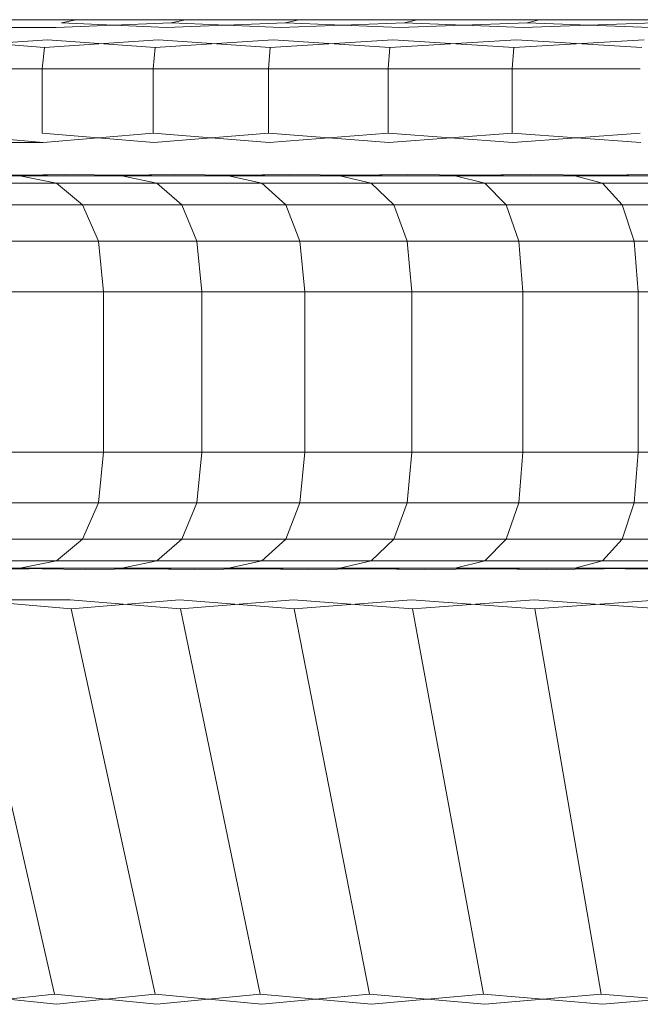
# Model space of a CAD drawing. Header units: millimetres. Extents: x 0 to 3102, y -513 to 108.
# Tile 4 of 32: x 381.04 to 385.66, y 100.48 to 107.82. Entities that reach past the tile are written whole.
import ezdxf

# ---------------------------------------------------------------- set-up
doc = ezdxf.new("R2010")
doc.units = ezdxf.units.MM
doc.layers.add('CI282602M_dwg', color=8, linetype='Continuous', lineweight=9)

# ---------------------------------------------------------------- blocks, each defined once
blk = doc.blocks.new('CI282602M_dwg-300031-Południe')
at = {"color": 18, "lineweight": 9}
for p, q in [((381.4592, 107.8195), (380.6818, 107.8195)), ((380.6818, 107.8195), (381.4592, 107.8195)), ((381.3087, 107.7621), (382.1664, 107.7966)), ((381.4592, 107.8195), (381.3483, 107.7966)), ((381.4592, 107.8195), (381.3483, 107.7966)), ((382.1288, 107.7621), (381.3483, 107.7966)), ((382.2719, 107.8195), (381.4592, 107.8195)), ((381.4592, 107.8195), (382.2719, 107.8195)), ((382.1288, 107.7621), (383.0187, 107.7966)), ((382.2719, 107.8195), (382.1664, 107.7966)), ((382.2719, 107.8195), (382.1664, 107.7966)), ((382.983, 107.7621), (382.1664, 107.7966)), ((383.1184, 107.8195), (382.2719, 107.8195)), ((382.2719, 107.8195), (383.1184, 107.8195)), ((382.983, 107.7621), (383.9037, 107.7966)), ((383.1184, 107.8195), (383.0187, 107.7966)), ((383.1184, 107.8195), (383.0187, 107.7966)), ((383.8701, 107.7621), (383.0187, 107.7966)), ((383.9974, 107.8195), (383.1184, 107.8195)), ((383.1184, 107.8195), (383.9974, 107.8195)), ((383.8701, 107.7621), (384.8199, 107.7966)), ((383.9974, 107.8195), (383.9036, 107.7966)), ((384.7887, 107.7621), (383.9036, 107.7966)), ((383.9974, 107.8195), (383.9037, 107.7966)), ((384.9076, 107.8195), (383.9974, 107.8195)), ((383.9974, 107.8195), (384.9076, 107.8195)), ((384.7887, 107.7621), (385.7662, 107.7966)), ((384.9076, 107.8195), (384.8199, 107.7966)), ((384.9076, 107.8195), (384.8199, 107.7966)), ((385.7372, 107.7621), (384.8199, 107.7966)), ((385.8475, 107.8195), (384.9076, 107.8195)), ((384.9076, 107.8195), (385.8475, 107.8195)), ((380.5241, 107.7621), (381.3087, 107.7621)), ((381.3087, 107.7621), (380.5241, 107.7621)), ((380.4328, 107.613), (381.2453, 107.6704)), ((381.2215, 107.613), (380.4577, 107.6704)), ((381.2215, 107.613), (382.0685, 107.6704)), ((382.0459, 107.613), (381.2453, 107.6704)), ((382.0459, 107.613), (382.9261, 107.6704)), ((382.9047, 107.613), (382.0685, 107.6704)), ((382.9047, 107.613), (383.8165, 107.6704)), ((383.7964, 107.613), (382.9261, 107.6704)), ((383.7964, 107.613), (384.7386, 107.6704)), ((384.7198, 107.613), (383.8165, 107.6704)), ((384.7198, 107.613), (385.6908, 107.6704)), ((385.6734, 107.613), (384.7386, 107.6704)), ((381.2215, 107.613), (381.2056, 107.4524)), ((381.2215, 107.613), (381.2056, 107.4524)), ((382.0459, 107.613), (382.0308, 107.4524)), ((382.0459, 107.613), (382.0308, 107.4524)), ((382.9047, 107.613), (382.8904, 107.4524)), ((382.9047, 107.613), (382.8904, 107.4524)), ((383.7964, 107.613), (383.7831, 107.4524)), ((383.7964, 107.613), (383.7831, 107.4524)), ((384.7198, 107.613), (384.7073, 107.4524)), ((384.7198, 107.613), (384.7073, 107.4524)), ((380.4162, 107.4524), (381.2056, 107.4524)), ((381.2056, 107.4524), (380.4162, 107.4524)), ((381.2056, 107.4524), (382.0308, 107.4524)), ((382.0308, 107.4524), (381.2056, 107.4524)), ((381.2056, 107.4524), (381.2056, 106.9725)), ((381.2056, 107.4524), (381.2056, 106.9725)), ((382.0308, 107.4524), (382.8904, 107.4524)), ((382.8904, 107.4524), (382.0308, 107.4524)), ((382.0308, 107.4524), (382.0308, 106.9725)), ((382.0308, 107.4524), (382.0308, 106.9725)), ((382.8904, 107.4524), (383.7831, 107.4524)), ((383.7831, 107.4524), (382.8904, 107.4524)), ((382.8904, 107.4524), (382.8904, 106.9725)), ((382.8904, 107.4524), (382.8904, 106.9725)), ((383.7831, 107.4524), (384.7073, 107.4524)), ((384.7073, 107.4524), (383.7831, 107.4524)), ((383.7831, 107.4524), (383.7831, 106.9725)), ((383.7831, 107.4524), (383.7831, 106.9725)), ((384.7073, 107.4524), (385.6618, 107.4524)), ((385.6618, 107.4524), (384.7073, 107.4524)), ((384.7073, 107.4524), (384.7073, 106.9725)), ((384.7073, 107.4524), (384.7073, 106.9725)), ((381.2125, 106.9031), (380.4162, 106.9725)), ((382.0373, 106.9031), (381.2056, 106.9725)), ((381.2125, 106.9031), (382.0308, 106.9725)), ((382.8966, 106.9031), (382.0308, 106.9725)), ((382.0373, 106.9031), (382.8904, 106.9725)), ((383.7888, 106.9031), (382.8904, 106.9725)), ((382.8966, 106.9031), (383.7831, 106.9725)), ((384.7127, 106.9031), (383.7831, 106.9725)), ((383.7888, 106.9031), (384.7073, 106.9725)), ((385.6668, 106.9031), (384.7073, 106.9725)), ((384.7127, 106.9031), (385.6618, 106.9725)), ((380.4234, 106.9031), (381.2125, 106.9031)), ((380.312, 106.6555), (381.0372, 106.6555)), ((381.4246, 106.6555), (380.5953, 106.6654)), ((380.5974, 106.6015), (381.3107, 106.6015)), ((381.3107, 106.6015), (380.5974, 106.6015)), ((380.6455, 106.6555), (381.3767, 106.6654)), ((381.3107, 106.6015), (381.0372, 106.6555)), ((381.0372, 106.6555), (381.7982, 106.6555)), ((381.3107, 106.6015), (381.0372, 106.6555)), ((381.7982, 106.6555), (381.0372, 106.6555)), ((381.5061, 106.4395), (381.3107, 106.6015)), ((381.3107, 106.6015), (382.0593, 106.6015)), ((381.5061, 106.4395), (381.3107, 106.6015)), ((382.0593, 106.6015), (381.3107, 106.6015)), ((382.239, 106.6555), (381.3767, 106.6654)), ((381.4246, 106.6555), (382.1934, 106.6654)), ((382.0593, 106.6015), (381.7982, 106.6555)), ((381.7982, 106.6555), (382.5936, 106.6555)), ((382.0593, 106.6015), (381.7982, 106.6555)), ((382.5936, 106.6555), (381.7982, 106.6555)), ((382.2459, 106.4395), (382.0593, 106.6015)), ((382.0593, 106.6015), (382.8419, 106.6015)), ((382.2458, 106.4395), (382.0593, 106.6015)), ((382.8419, 106.6015), (382.0593, 106.6015)), ((383.0872, 106.6555), (382.1934, 106.6654)), ((382.239, 106.6555), (383.0442, 106.6654)), ((382.8419, 106.6015), (382.5936, 106.6555)), ((382.5936, 106.6555), (383.4222, 106.6555)), ((382.8419, 106.6015), (382.5936, 106.6555)), ((383.4222, 106.6555), (382.5936, 106.6555)), ((383.0192, 106.4395), (382.8419, 106.6015)), ((382.8419, 106.6015), (383.657, 106.6015)), ((383.0192, 106.4395), (382.8419, 106.6015)), ((383.657, 106.6015), (382.8419, 106.6015)), ((383.9681, 106.6555), (383.0442, 106.6654)), ((383.0872, 106.6555), (383.9276, 106.6654)), ((383.657, 106.6015), (383.4222, 106.6555)), ((383.4222, 106.6555), (384.2827, 106.6555)), ((383.657, 106.6015), (383.4222, 106.6555)), ((384.2827, 106.6555), (383.4222, 106.6555)), ((383.8247, 106.4395), (383.657, 106.6015)), ((383.657, 106.6015), (384.5035, 106.6015)), ((383.8247, 106.4395), (383.657, 106.6015)), ((384.5035, 106.6015), (383.657, 106.6015)), ((384.8802, 106.6555), (383.9276, 106.6654)), ((383.9681, 106.6555), (384.8424, 106.6654)), ((384.5035, 106.6015), (384.2827, 106.6555)), ((384.2827, 106.6555), (385.1737, 106.6555)), ((384.5035, 106.6015), (384.2827, 106.6555)), ((385.1737, 106.6555), (384.2827, 106.6555)), ((384.6612, 106.4395), (384.5035, 106.6015)), ((384.5035, 106.6015), (385.38, 106.6015)), ((384.6612, 106.4395), (384.5035, 106.6015)), ((385.38, 106.6015), (384.5035, 106.6015)), ((385.8221, 106.6555), (384.8424, 106.6654)), ((384.8802, 106.6555), (385.787, 106.6654)), ((385.38, 106.6015), (385.1737, 106.6555)), ((385.1737, 106.6555), (386.094, 106.6555)), ((385.38, 106.6015), (385.1737, 106.6555)), ((386.094, 106.6555), (385.1737, 106.6555)), ((385.5273, 106.4395), (385.38, 106.6015)), ((385.38, 106.6015), (386.2852, 106.6015)), ((385.5273, 106.4395), (385.38, 106.6015)), ((386.2852, 106.6015), (385.38, 106.6015)), ((380.8011, 106.4395), (381.5061, 106.4395)), ((381.5061, 106.4395), (380.8011, 106.4395)), ((381.5061, 106.4395), (382.2459, 106.4395)), ((381.6233, 106.1694), (381.5061, 106.4395)), ((381.6233, 106.1694), (381.5061, 106.4395)), ((382.2458, 106.4395), (381.5061, 106.4395)), ((382.3578, 106.1694), (382.2458, 106.4395)), ((383.0192, 106.4395), (382.2458, 106.4395)), ((382.2459, 106.4395), (383.0192, 106.4395)), ((382.3578, 106.1694), (382.2459, 106.4395)), ((383.0192, 106.4395), (383.8247, 106.4395)), ((383.1255, 106.1694), (383.0192, 106.4395)), ((383.1255, 106.1694), (383.0192, 106.4395)), ((383.8247, 106.4395), (383.0192, 106.4395)), ((383.8247, 106.4395), (384.6612, 106.4395)), ((383.9253, 106.1694), (383.8247, 106.4395)), ((383.9253, 106.1694), (383.8247, 106.4395)), ((384.6612, 106.4395), (383.8247, 106.4395)), ((384.6612, 106.4395), (385.5273, 106.4395)), ((384.7558, 106.1694), (384.6612, 106.4395)), ((384.7558, 106.1694), (384.6612, 106.4395)), ((385.5273, 106.4395), (384.6612, 106.4395)), ((385.5273, 106.4395), (386.4218, 106.4395)), ((385.6157, 106.1694), (385.5273, 106.4395)), ((385.6157, 106.1694), (385.5273, 106.4395)), ((386.4218, 106.4395), (385.5273, 106.4395)), ((381.6233, 106.1694), (380.9234, 106.1694)), ((380.9234, 106.1694), (381.6233, 106.1694)), ((382.3578, 106.1694), (381.6233, 106.1694)), ((381.6624, 105.7914), (381.6233, 106.1694)), ((381.6624, 105.7914), (381.6233, 106.1694)), ((381.6233, 106.1694), (382.3578, 106.1694)), ((383.1255, 106.1694), (382.3578, 106.1694)), ((382.3951, 105.7914), (382.3578, 106.1694)), ((382.3951, 105.7914), (382.3578, 106.1694)), ((382.3578, 106.1694), (383.1255, 106.1694)), ((383.9253, 106.1694), (383.1255, 106.1694)), ((383.161, 105.7914), (383.1255, 106.1694)), ((383.161, 105.7914), (383.1255, 106.1694)), ((383.1255, 106.1694), (383.9253, 106.1694)), ((384.7558, 106.1694), (383.9253, 106.1694)), ((383.9589, 105.7914), (383.9253, 106.1694)), ((383.9589, 105.7914), (383.9253, 106.1694)), ((383.9253, 106.1694), (384.7558, 106.1694)), ((385.6157, 106.1694), (384.7558, 106.1694)), ((384.7874, 105.7914), (384.7558, 106.1694)), ((384.7874, 105.7914), (384.7558, 106.1694)), ((384.7558, 106.1694), (385.6157, 106.1694)), ((386.5038, 106.1694), (385.6157, 106.1694)), ((385.6452, 105.7914), (385.6157, 106.1694)), ((385.6452, 105.7914), (385.6157, 106.1694)), ((385.6157, 106.1694), (386.5038, 106.1694)), ((381.6624, 105.7914), (380.9641, 105.7914)), ((380.9641, 105.7914), (381.6624, 105.7914)), ((382.3951, 105.7914), (381.6624, 105.7914)), ((381.6624, 105.7914), (382.3951, 105.7914)), ((381.6624, 104.5944), (381.6624, 105.7914)), ((381.6624, 104.5944), (381.6624, 105.7914)), ((383.161, 105.7914), (382.3951, 105.7914)), ((382.3951, 105.7914), (383.161, 105.7914)), ((382.3951, 104.5944), (382.3951, 105.7914)), ((382.3951, 104.5944), (382.3951, 105.7914)), ((383.9589, 105.7914), (383.161, 105.7914)), ((383.161, 105.7914), (383.9589, 105.7914)), ((383.161, 104.5944), (383.161, 105.7914)), ((383.161, 104.5944), (383.161, 105.7914)), ((384.7874, 105.7914), (383.9589, 105.7914)), ((383.9589, 105.7914), (384.7874, 105.7914)), ((383.9589, 104.5944), (383.9589, 105.7914)), ((383.9589, 104.5944), (383.9589, 105.7914)), ((385.6452, 105.7914), (384.7874, 105.7914)), ((384.7874, 105.7914), (385.6452, 105.7914)), ((384.7874, 104.5944), (384.7874, 105.7914)), ((384.7874, 104.5944), (384.7874, 105.7914)), ((386.5311, 105.7914), (385.6452, 105.7914)), ((385.6452, 105.7914), (386.5311, 105.7914)), ((385.6452, 104.5944), (385.6452, 105.7914)), ((385.6452, 104.5944), (385.6452, 105.7914)), ((380.9641, 104.5944), (381.6624, 104.5944)), ((381.6624, 104.5944), (380.9641, 104.5944)), ((381.6233, 104.2163), (381.6624, 104.5944)), ((381.6233, 104.2163), (381.6624, 104.5944)), ((381.6624, 104.5944), (382.3951, 104.5944)), ((382.3951, 104.5944), (381.6624, 104.5944)), ((382.3578, 104.2163), (382.3951, 104.5944)), ((382.3578, 104.2163), (382.3951, 104.5944)), ((382.3951, 104.5944), (383.161, 104.5944)), ((383.161, 104.5944), (382.3951, 104.5944)), ((383.1255, 104.2163), (383.161, 104.5944)), ((383.1255, 104.2163), (383.161, 104.5944)), ((383.161, 104.5944), (383.9589, 104.5944)), ((383.9589, 104.5944), (383.161, 104.5944)), ((383.9253, 104.2163), (383.9589, 104.5944)), ((383.9253, 104.2163), (383.9589, 104.5944)), ((383.9589, 104.5944), (384.7874, 104.5944)), ((384.7874, 104.5944), (383.9589, 104.5944)), ((384.7558, 104.2163), (384.7874, 104.5944)), ((384.7558, 104.2163), (384.7874, 104.5944)), ((384.7874, 104.5944), (385.6452, 104.5944)), ((385.6452, 104.5944), (384.7874, 104.5944)), ((385.6157, 104.2163), (385.6452, 104.5944)), ((385.6157, 104.2163), (385.6452, 104.5944)), ((385.6452, 104.5944), (386.5311, 104.5944)), ((386.5311, 104.5944), (385.6452, 104.5944)), ((380.9234, 104.2163), (381.6233, 104.2163)), ((381.6233, 104.2163), (380.9234, 104.2163)), ((381.5061, 103.9462), (381.6233, 104.2163)), ((381.5061, 103.9462), (381.6233, 104.2163)), ((381.6233, 104.2163), (382.3578, 104.2163)), ((382.3578, 104.2163), (381.6233, 104.2163)), ((382.2459, 103.9462), (382.3578, 104.2163)), ((382.2459, 103.9462), (382.3578, 104.2163)), ((382.3578, 104.2163), (383.1255, 104.2163)), ((383.1255, 104.2163), (382.3578, 104.2163)), ((383.0192, 103.9462), (383.1255, 104.2163)), ((383.0192, 103.9462), (383.1255, 104.2163)), ((383.1255, 104.2163), (383.9253, 104.2163)), ((383.9253, 104.2163), (383.1255, 104.2163)), ((383.8247, 103.9462), (383.9253, 104.2163)), ((383.8247, 103.9462), (383.9253, 104.2163)), ((383.9253, 104.2163), (384.7558, 104.2163)), ((384.7558, 104.2163), (383.9253, 104.2163)), ((384.6612, 103.9462), (384.7558, 104.2163)), ((384.6612, 103.9462), (384.7558, 104.2163)), ((384.7558, 104.2163), (385.6157, 104.2163)), ((385.6157, 104.2163), (384.7558, 104.2163)), ((385.5273, 103.9462), (385.6157, 104.2163)), ((385.5273, 103.9462), (385.6157, 104.2163)), ((385.6157, 104.2163), (386.5038, 104.2163)), ((386.5038, 104.2163), (385.6157, 104.2163)), ((380.8011, 103.9462), (381.5061, 103.9462)), ((381.5061, 103.9462), (380.8011, 103.9462)), ((381.3107, 103.7842), (381.5061, 103.9462)), ((381.3107, 103.7842), (381.5061, 103.9462)), ((381.5061, 103.9462), (382.2459, 103.9462)), ((382.2459, 103.9462), (381.5061, 103.9462)), ((382.0593, 103.7842), (382.2459, 103.9462)), ((382.0593, 103.7842), (382.2459, 103.9462)), ((382.2459, 103.9462), (383.0192, 103.9462)), ((383.0192, 103.9462), (382.2459, 103.9462)), ((382.8419, 103.7842), (383.0192, 103.9462)), ((382.8419, 103.7842), (383.0192, 103.9462)), ((383.0192, 103.9462), (383.8247, 103.9462)), ((383.8247, 103.9462), (383.0192, 103.9462)), ((383.657, 103.7842), (383.8247, 103.9462)), ((383.657, 103.7842), (383.8247, 103.9462)), ((383.8247, 103.9462), (384.6612, 103.9462)), ((384.6612, 103.9462), (383.8247, 103.9462)), ((384.5035, 103.7842), (384.6612, 103.9462)), ((384.5035, 103.7842), (384.6612, 103.9462)), ((384.6612, 103.9462), (385.5273, 103.9462)), ((385.5273, 103.9462), (384.6612, 103.9462)), ((385.38, 103.7842), (385.5273, 103.9462)), ((385.38, 103.7842), (385.5273, 103.9462)), ((385.5273, 103.9462), (386.4218, 103.9462)), ((386.4218, 103.9462), (385.5273, 103.9462)), ((381.3107, 103.7842), (380.5974, 103.7842)), ((380.5974, 103.7842), (381.3107, 103.7842)), ((381.0372, 103.7302), (381.3107, 103.7842)), ((381.0372, 103.7302), (381.3107, 103.7842)), ((382.0593, 103.7842), (381.3107, 103.7842)), ((381.3107, 103.7842), (382.0593, 103.7842)), ((381.7982, 103.7302), (382.0593, 103.7842)), ((381.7982, 103.7302), (382.0593, 103.7842)), ((382.8419, 103.7842), (382.0593, 103.7842)), ((382.0593, 103.7842), (382.8419, 103.7842)), ((382.5936, 103.7302), (382.8419, 103.7842)), ((382.5936, 103.7302), (382.8419, 103.7842)), ((383.657, 103.7842), (382.8419, 103.7842)), ((382.8419, 103.7842), (383.657, 103.7842)), ((383.4222, 103.7302), (383.657, 103.7842)), ((383.4222, 103.7302), (383.657, 103.7842)), ((384.5035, 103.7842), (383.657, 103.7842)), ((383.657, 103.7842), (384.5035, 103.7842)), ((384.2827, 103.7302), (384.5035, 103.7842)), ((384.2827, 103.7302), (384.5035, 103.7842)), ((385.38, 103.7842), (384.5035, 103.7842)), ((384.5035, 103.7842), (385.38, 103.7842)), ((385.1737, 103.7302), (385.38, 103.7842)), ((385.1737, 103.7302), (385.38, 103.7842)), ((386.2852, 103.7842), (385.38, 103.7842)), ((385.38, 103.7842), (386.2852, 103.7842)), ((381.0372, 103.7302), (380.312, 103.7302)), ((380.312, 103.7302), (381.0372, 103.7302)), ((381.5732, 103.7302), (380.7533, 103.7207)), ((380.8013, 103.7302), (381.5274, 103.7207)), ((381.7982, 103.7302), (381.0372, 103.7302)), ((381.0372, 103.7302), (381.7982, 103.7302)), ((382.3802, 103.7302), (381.5274, 103.7207)), ((381.5732, 103.7302), (382.3367, 103.7207)), ((382.5936, 103.7302), (381.7982, 103.7302)), ((381.7982, 103.7302), (382.5936, 103.7302)), ((383.2208, 103.7302), (382.3367, 103.7207)), ((382.3802, 103.7302), (383.1796, 103.7207)), ((383.4222, 103.7302), (382.5936, 103.7302)), ((382.5936, 103.7302), (383.4222, 103.7302)), ((384.0937, 103.7302), (383.1796, 103.7207)), ((383.2208, 103.7302), (384.0549, 103.7207)), ((384.2827, 103.7302), (383.4222, 103.7302)), ((383.4222, 103.7302), (384.2827, 103.7302)), ((384.9974, 103.7302), (384.0549, 103.7207)), ((384.0937, 103.7302), (384.9612, 103.7207)), ((385.1737, 103.7302), (384.2827, 103.7302)), ((384.2827, 103.7302), (385.1737, 103.7302)), ((385.9307, 103.7302), (384.9612, 103.7207)), ((384.9974, 103.7302), (385.8972, 103.7207)), ((386.094, 103.7302), (385.1737, 103.7302)), ((385.1737, 103.7302), (386.094, 103.7302)), ((380.633, 103.494), (381.4201, 103.4279)), ((381.4126, 103.494), (380.633, 103.494)), ((381.4126, 103.494), (382.2346, 103.4279)), ((382.2274, 103.494), (381.4201, 103.4279)), ((382.2274, 103.494), (383.0831, 103.4279)), ((383.0763, 103.494), (382.2346, 103.4279)), ((383.0763, 103.494), (383.9641, 103.4279)), ((383.9578, 103.494), (383.0831, 103.4279)), ((383.9578, 103.494), (384.8764, 103.4279)), ((384.8705, 103.494), (383.9641, 103.4279)), ((384.8705, 103.494), (385.8185, 103.4279)), ((385.813, 103.494), (384.8764, 103.4279)), ((381.2963, 100.5544), (380.6409, 103.4279)), ((381.2963, 100.5544), (380.6409, 103.4279)), ((382.0457, 100.5544), (381.4201, 103.4279)), ((382.0457, 100.5544), (381.4201, 103.4279)), ((382.829, 100.5544), (382.2346, 103.4279)), ((382.829, 100.5544), (382.2346, 103.4279)), ((383.645, 100.5544), (383.0831, 103.4279)), ((383.645, 100.5544), (383.0831, 103.4279)), ((384.4923, 100.5544), (383.9641, 103.4279)), ((384.4923, 100.5544), (383.9641, 103.4279)), ((385.3697, 100.5544), (384.8764, 103.4279)), ((385.3697, 100.5544), (384.8764, 103.4279)), ((380.5822, 100.5544), (381.3114, 100.4783)), ((381.2963, 100.5544), (380.5979, 100.4783)), ((381.2963, 100.5544), (382.06, 100.4783)), ((382.0457, 100.5544), (381.3114, 100.4783)), ((382.0457, 100.5544), (382.8427, 100.4783)), ((382.829, 100.5544), (382.06, 100.4783)), ((382.829, 100.5544), (383.6579, 100.4783)), ((383.645, 100.5544), (382.8427, 100.4783)), ((383.645, 100.5544), (384.5045, 100.4783)), ((384.4923, 100.5544), (383.6579, 100.4783)), ((384.4923, 100.5544), (385.381, 100.4783)), ((385.3697, 100.5544), (384.5045, 100.4783)), ((385.3697, 100.5544), (386.2862, 100.4783)), ((386.2757, 100.5544), (385.381, 100.4783))]:
    blk.add_line(p, q, dxfattribs=at)

msp = doc.modelspace()

# ---------------------------------------------------------------- block references
at = {"layer": 'CI282602M_dwg', "color": 18}
msp.add_blockref('CI282602M_dwg-300031-Południe', (0, 0), dxfattribs=at)

doc.saveas('drawing.dxf')
